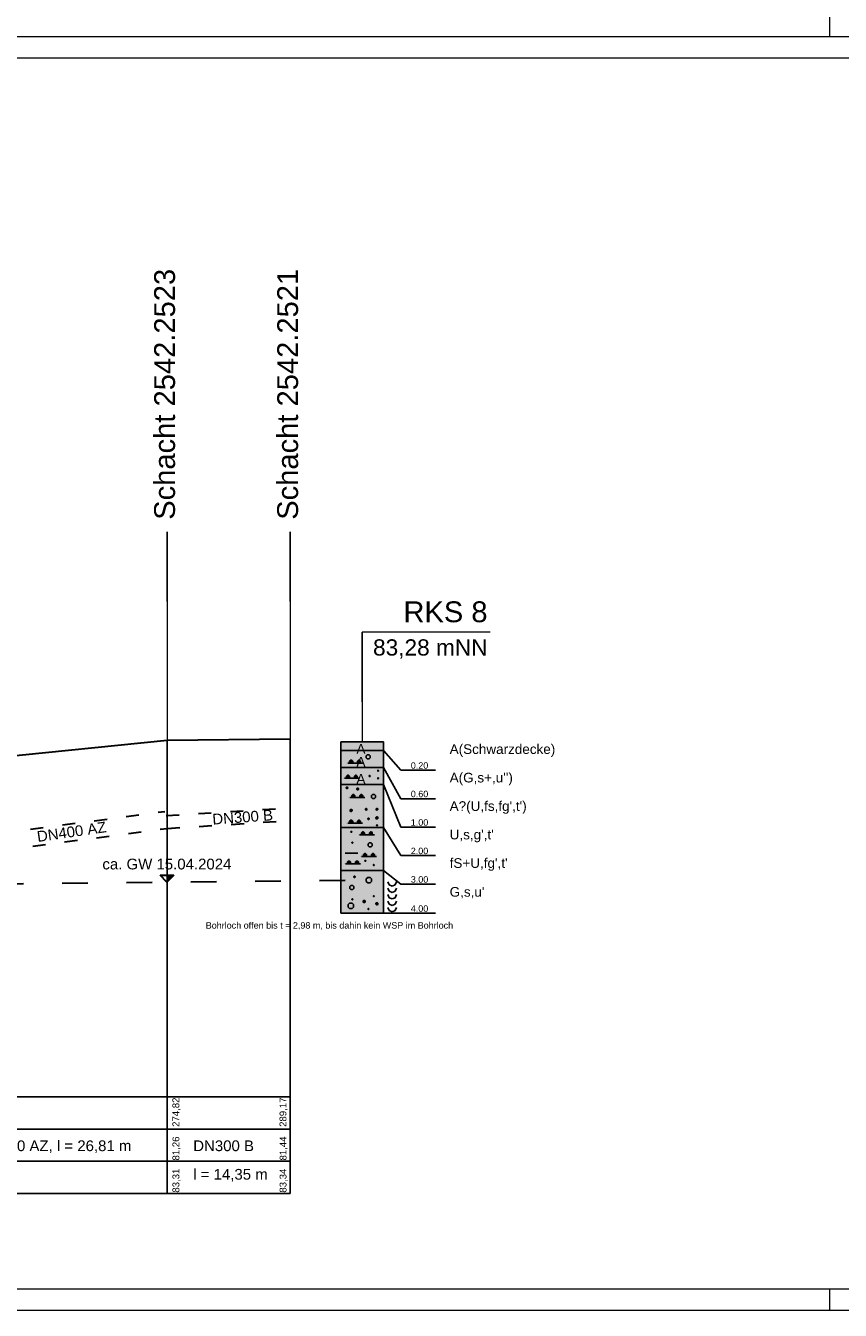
# Model space of a CAD drawing. Header units: millimetres. Extents: x 2530.5 to 2627.5, y 2295.3 to 2354.7.
# Tile 12 of 14: x 2589.7 to 2608.7, y 2295.3 to 2325.2. Entities that reach past the tile are written whole.
import ezdxf
from ezdxf.enums import TextEntityAlignment as Align

# ---------------------------------------------------------------- set-up
doc = ezdxf.new("R2010")
doc.units = ezdxf.units.MM
for name, pattern in [('ACAD_ISO03W100', [30, 12, -18]), ('DURCHGEZOGEN', [0]), ('JIS_02_2.0', [3, 2, -1]), ('VONLAYER', [0])]:
    doc.linetypes.add(name, pattern=pattern)
for name, color, linetype, lineweight in [('Erkundungen', 7, 'Continuous', 15), ('GEL-NDE', 7, 'Continuous', 30), ('Legende', 7, 'Continuous', 15)]:
    doc.layers.add(name, color=color, linetype=linetype, lineweight=lineweight)
for name, color, linetype in [('GGUFUELLUNG', 7, 'DURCHGEZOGEN'), ('GGULINIE', 7, 'DURCHGEZOGEN'), ('GGUTEXT', 7, 'DURCHGEZOGEN'), ('MW-KANAL-BESTAND_Längsschnitt_1', 213, 'Continuous'), ('MW-KANAL-PLANUNG_Längsschnitt_0', 6, 'JIS_02_2.0'), ('rahmen', 7, 'Continuous'), ('WEISSERHINTERGRUND', 254, 'DURCHGEZOGEN')]:
    doc.layers.add(name, color=color, linetype=linetype)
doc.layers.add('Hilfe', color=4, linetype='Continuous', lineweight=9, plot=False)
doc.styles.add('ARIAL', font='arial.ttf')
doc.styles.get("Standard").update_dxf_attribs({"font": 'arial.ttf'})
doc.styles.add('Stil2', font='arial.ttf')

msp = doc.modelspace()

# ---------------------------------------------------------------- linework, layer by layer
at = {"linetype": 'VONLAYER'}
for p, q in [((2593.033, 2313.404), (2593.033, 2311.783)), ((2595.903, 2313.404), (2595.903, 2311.783)), ((2597.583, 2309.441), (2597.583, 2311.062))]:
    msp.add_line(p, q, dxfattribs=at)
at = {"layer": 'Erkundungen', "linetype": 'Continuous', "ltscale": 15}
msp.add_line((2600.569, 2311.062), (2597.583, 2311.062), dxfattribs=at)
at = {"layer": 'Erkundungen', "linetype": 'Continuous', "lineweight": 30, "ltscale": 15}
for p, q in [((2593.033, 2308.541), (2587.671, 2308.001)), ((2595.903, 2308.571), (2593.033, 2308.541))]:
    msp.add_line(p, q, dxfattribs=at)
at = {"layer": 'GEL-NDE', "color": 6, "linetype": 'ACAD_ISO03W100', "ltscale": 0.025}
for p, q in [((2593.015, 2306.79), (2595.885, 2306.97)), ((2587.619, 2306.177), (2592.981, 2306.887)), ((2593.033, 2306.491), (2595.903, 2306.671)), ((2587.671, 2305.781), (2593.033, 2306.491))]:
    msp.add_line(p, q, dxfattribs=at)
at = {"layer": 'GEL-NDE', "color": 5, "linetype": 'ACAD_ISO03W100', "ltscale": 0.05}
for p, q in [((2538.09, 2304.672), (2598.083, 2305.292)), ((2593.03, 2305.239), (2592.87, 2305.399)), ((2592.87, 2305.399), (2593.19, 2305.399)), ((2593.19, 2305.399), (2593.03, 2305.239))]:
    msp.add_line(p, q, dxfattribs=at)
msp.add_solid([(2593.03, 2305.239), (2593.03, 2305.399), (2593.19, 2305.399)], dxfattribs=at)
at = {"layer": 'GGUFUELLUNG', "color": 53}
msp.add_solid([(2597.084, 2307.51), (2597.084, 2306.511), (2598.083, 2307.51), (2598.083, 2306.511)], dxfattribs=at)
at = {"layer": 'GGUFUELLUNG', "color": 30}
msp.add_solid([(2597.084, 2306.511), (2597.084, 2305.51), (2598.083, 2306.511), (2598.083, 2305.51)], dxfattribs=at)
at = {"layer": 'GGUFUELLUNG', "color": 51}
msp.add_solid([(2597.084, 2305.51), (2597.084, 2304.511), (2598.083, 2305.51), (2598.083, 2304.511)], dxfattribs=at)
at = {"layer": 'GGULINIE', "linetype": 'DURCHGEZOGEN'}
for points in [[(2597.084, 2308.511), (2598.083, 2308.511)], [(2597.084, 2304.511), (2597.084, 2308.511)], [(2598.083, 2308.511), (2598.083, 2304.511)], [(2597.084, 2308.309), (2598.083, 2308.309)], [(2597.675, 2308.182), (2597.698, 2308.205)], [(2597.675, 2308.182), (2597.675, 2308.182)], [(2597.675, 2308.136), (2597.675, 2308.182)], [(2597.698, 2308.205), (2597.744, 2308.205)], [(2597.744, 2308.205), (2597.767, 2308.182)], [(2597.767, 2308.182), (2597.767, 2308.136)], [(2598.083, 2308.309), (2598.483, 2307.847)], [(2597.084, 2307.909), (2598.083, 2307.909)], [(2597.223, 2308.011), (2597.223, 2308.011)], [(2597.594, 2308.011), (2597.246, 2308.011)], [(2597.317, 2308.08), (2597.292, 2308.057)], [(2597.292, 2308.057), (2597.292, 2308.034)], [(2597.363, 2308.057), (2597.292, 2308.057)], [(2597.292, 2308.034), (2597.317, 2308.011)], [(2597.363, 2308.034), (2597.292, 2308.034)], [(2597.34, 2308.08), (2597.317, 2308.08)], [(2597.317, 2308.011), (2597.317, 2308.08)], [(2597.317, 2308.011), (2597.317, 2308.011)], [(2597.317, 2308.011), (2597.317, 2308.011)], [(2597.363, 2308.057), (2597.34, 2308.08)], [(2597.34, 2308.011), (2597.34, 2308.08)], [(2597.34, 2308.011), (2597.363, 2308.034)], [(2597.363, 2308.034), (2597.363, 2308.057)], [(2597.5, 2308.08), (2597.477, 2308.057)], [(2597.477, 2308.057), (2597.477, 2308.034)], [(2597.546, 2308.057), (2597.477, 2308.057)], [(2597.477, 2308.034), (2597.5, 2308.011)], [(2597.546, 2308.034), (2597.477, 2308.034)], [(2597.523, 2308.08), (2597.5, 2308.08)], [(2597.5, 2308.011), (2597.5, 2308.08)], [(2597.546, 2308.057), (2597.523, 2308.08)], [(2597.523, 2308.011), (2597.523, 2308.08)], [(2597.523, 2308.011), (2597.546, 2308.034)], [(2597.546, 2308.034), (2597.546, 2308.057)], [(2597.569, 2308.011), (2597.569, 2308.011)], [(2597.698, 2308.113), (2597.675, 2308.136)], [(2597.744, 2308.113), (2597.698, 2308.113)], [(2597.767, 2308.136), (2597.744, 2308.113)], [(2598.083, 2307.909), (2598.483, 2307.183)], [(2597.148, 2307.662), (2597.148, 2307.662)], [(2597.519, 2307.662), (2597.171, 2307.662)], [(2597.242, 2307.73), (2597.217, 2307.708)], [(2597.217, 2307.708), (2597.217, 2307.685)], [(2597.288, 2307.708), (2597.217, 2307.708)], [(2597.217, 2307.685), (2597.242, 2307.662)], [(2597.288, 2307.685), (2597.217, 2307.685)], [(2597.265, 2307.73), (2597.242, 2307.73)], [(2597.242, 2307.662), (2597.242, 2307.73)], [(2597.242, 2307.662), (2597.242, 2307.662)], [(2597.242, 2307.662), (2597.242, 2307.662)], [(2597.288, 2307.708), (2597.265, 2307.73)], [(2597.265, 2307.662), (2597.265, 2307.73)], [(2597.265, 2307.662), (2597.288, 2307.685)], [(2597.288, 2307.685), (2597.288, 2307.708)], [(2597.425, 2307.73), (2597.402, 2307.708)], [(2597.402, 2307.708), (2597.402, 2307.685)], [(2597.471, 2307.708), (2597.402, 2307.708)], [(2597.402, 2307.685), (2597.425, 2307.662)], [(2597.471, 2307.685), (2597.402, 2307.685)], [(2597.448, 2307.73), (2597.425, 2307.73)], [(2597.425, 2307.662), (2597.425, 2307.73)], [(2597.471, 2307.708), (2597.448, 2307.73)], [(2597.448, 2307.662), (2597.448, 2307.73)], [(2597.448, 2307.662), (2597.471, 2307.685)], [(2597.471, 2307.685), (2597.471, 2307.708)], [(2597.494, 2307.662), (2597.494, 2307.662)], [(2597.746, 2307.716), (2597.75, 2307.72)], [(2597.746, 2307.716), (2597.746, 2307.716)], [(2597.746, 2307.703), (2597.746, 2307.716)], [(2597.767, 2307.703), (2597.746, 2307.716)], [(2597.746, 2307.703), (2597.767, 2307.716)], [(2597.767, 2307.716), (2597.746, 2307.716)], [(2597.767, 2307.71), (2597.746, 2307.71)], [(2597.75, 2307.699), (2597.746, 2307.703)], [(2597.767, 2307.703), (2597.746, 2307.703)], [(2597.75, 2307.72), (2597.76, 2307.72)], [(2597.76, 2307.699), (2597.75, 2307.72)], [(2597.75, 2307.699), (2597.76, 2307.72)], [(2597.75, 2307.699), (2597.75, 2307.72)], [(2597.76, 2307.699), (2597.75, 2307.699)], [(2597.756, 2307.699), (2597.756, 2307.72)], [(2597.76, 2307.72), (2597.767, 2307.716)], [(2597.76, 2307.699), (2597.76, 2307.72)], [(2597.767, 2307.703), (2597.76, 2307.699)], [(2597.767, 2307.716), (2597.767, 2307.703)], [(2597.946, 2307.841), (2597.95, 2307.845)], [(2597.946, 2307.841), (2597.946, 2307.841)], [(2597.946, 2307.828), (2597.946, 2307.841)], [(2597.966, 2307.828), (2597.946, 2307.841)], [(2597.946, 2307.828), (2597.966, 2307.841)], [(2597.966, 2307.841), (2597.946, 2307.841)], [(2597.966, 2307.835), (2597.946, 2307.835)], [(2597.95, 2307.824), (2597.946, 2307.828)], [(2597.966, 2307.828), (2597.946, 2307.828)], [(2597.946, 2307.666), (2597.95, 2307.67)], [(2597.946, 2307.666), (2597.946, 2307.666)], [(2597.946, 2307.653), (2597.946, 2307.666)], [(2597.966, 2307.653), (2597.946, 2307.666)], [(2597.946, 2307.653), (2597.966, 2307.666)], [(2597.966, 2307.666), (2597.946, 2307.666)], [(2597.966, 2307.66), (2597.946, 2307.66)], [(2597.95, 2307.649), (2597.946, 2307.653)], [(2597.966, 2307.653), (2597.946, 2307.653)], [(2597.95, 2307.845), (2597.96, 2307.845)], [(2597.96, 2307.824), (2597.95, 2307.845)], [(2597.95, 2307.824), (2597.96, 2307.845)], [(2597.95, 2307.824), (2597.95, 2307.845)], [(2597.96, 2307.824), (2597.95, 2307.824)], [(2597.95, 2307.67), (2597.96, 2307.67)], [(2597.96, 2307.649), (2597.95, 2307.67)], [(2597.95, 2307.649), (2597.96, 2307.67)], [(2597.95, 2307.649), (2597.95, 2307.67)], [(2597.96, 2307.649), (2597.95, 2307.649)], [(2597.956, 2307.824), (2597.956, 2307.845)], [(2597.956, 2307.649), (2597.956, 2307.67)], [(2597.96, 2307.845), (2597.966, 2307.841)], [(2597.96, 2307.824), (2597.96, 2307.845)], [(2597.966, 2307.828), (2597.96, 2307.824)], [(2597.96, 2307.67), (2597.966, 2307.666)], [(2597.96, 2307.649), (2597.96, 2307.67)], [(2597.966, 2307.653), (2597.96, 2307.649)], [(2597.966, 2307.841), (2597.966, 2307.828)], [(2597.966, 2307.666), (2597.966, 2307.653)], [(2598.483, 2307.847), (2599.294, 2307.847)], [(2597.084, 2307.51), (2598.083, 2307.51)], [(2597.213, 2307.443), (2597.221, 2307.452)], [(2597.213, 2307.443), (2597.213, 2307.443)], [(2597.213, 2307.427), (2597.213, 2307.443)], [(2597.246, 2307.427), (2597.213, 2307.443)], [(2597.213, 2307.427), (2597.246, 2307.443)], [(2597.246, 2307.443), (2597.213, 2307.443)], [(2597.246, 2307.435), (2597.213, 2307.435)], [(2597.221, 2307.418), (2597.213, 2307.427)], [(2597.246, 2307.427), (2597.213, 2307.427)], [(2597.221, 2307.452), (2597.238, 2307.452)], [(2597.238, 2307.418), (2597.221, 2307.452)], [(2597.221, 2307.418), (2597.238, 2307.452)], [(2597.221, 2307.418), (2597.221, 2307.452)], [(2597.238, 2307.418), (2597.221, 2307.418)], [(2597.23, 2307.418), (2597.23, 2307.452)], [(2597.238, 2307.452), (2597.246, 2307.443)], [(2597.238, 2307.418), (2597.238, 2307.452)], [(2597.246, 2307.427), (2597.238, 2307.418)], [(2597.246, 2307.443), (2597.246, 2307.427)], [(2597.367, 2307.281), (2597.342, 2307.258)], [(2597.39, 2307.281), (2597.367, 2307.281)], [(2597.367, 2307.212), (2597.367, 2307.281)], [(2597.413, 2307.258), (2597.39, 2307.281)], [(2597.39, 2307.212), (2597.39, 2307.281)], [(2597.463, 2307.418), (2597.471, 2307.427)], [(2597.463, 2307.418), (2597.463, 2307.418)], [(2597.463, 2307.402), (2597.463, 2307.418)], [(2597.496, 2307.402), (2597.463, 2307.418)], [(2597.463, 2307.402), (2597.496, 2307.418)], [(2597.496, 2307.418), (2597.463, 2307.418)], [(2597.496, 2307.41), (2597.463, 2307.41)], [(2597.471, 2307.393), (2597.463, 2307.402)], [(2597.496, 2307.402), (2597.463, 2307.402)], [(2597.471, 2307.427), (2597.488, 2307.427)], [(2597.488, 2307.393), (2597.471, 2307.427)], [(2597.471, 2307.393), (2597.488, 2307.427)], [(2597.471, 2307.393), (2597.471, 2307.427)], [(2597.488, 2307.393), (2597.471, 2307.393)], [(2597.479, 2307.393), (2597.479, 2307.427)], [(2597.488, 2307.427), (2597.496, 2307.418)], [(2597.488, 2307.393), (2597.488, 2307.427)], [(2597.496, 2307.402), (2597.488, 2307.393)], [(2597.496, 2307.418), (2597.496, 2307.402)], [(2597.55, 2307.281), (2597.527, 2307.258)], [(2597.573, 2307.281), (2597.55, 2307.281)], [(2597.55, 2307.212), (2597.55, 2307.281)], [(2597.596, 2307.258), (2597.573, 2307.281)], [(2597.573, 2307.212), (2597.573, 2307.281)], [(2597.8, 2307.258), (2597.823, 2307.281)], [(2597.823, 2307.281), (2597.869, 2307.281)], [(2597.869, 2307.281), (2597.892, 2307.258)], [(2598.083, 2307.51), (2598.483, 2306.519)], [(2597.273, 2307.212), (2597.273, 2307.212)], [(2597.644, 2307.212), (2597.296, 2307.212)], [(2597.342, 2307.258), (2597.342, 2307.235)], [(2597.413, 2307.258), (2597.342, 2307.258)], [(2597.342, 2307.235), (2597.367, 2307.212)], [(2597.413, 2307.235), (2597.342, 2307.235)], [(2597.367, 2307.212), (2597.367, 2307.212)], [(2597.367, 2307.212), (2597.367, 2307.212)], [(2597.39, 2307.212), (2597.413, 2307.235)], [(2597.413, 2307.235), (2597.413, 2307.258)], [(2597.527, 2307.258), (2597.527, 2307.235)], [(2597.596, 2307.258), (2597.527, 2307.258)], [(2597.527, 2307.235), (2597.55, 2307.212)], [(2597.596, 2307.235), (2597.527, 2307.235)], [(2597.573, 2307.212), (2597.596, 2307.235)], [(2597.596, 2307.235), (2597.596, 2307.258)], [(2597.619, 2307.212), (2597.619, 2307.212)], [(2597.8, 2307.258), (2597.8, 2307.258)], [(2597.8, 2307.212), (2597.8, 2307.258)], [(2597.823, 2307.189), (2597.8, 2307.212)], [(2597.869, 2307.189), (2597.823, 2307.189)], [(2597.892, 2307.212), (2597.869, 2307.189)], [(2597.892, 2307.258), (2597.892, 2307.212)], [(2598.483, 2307.183), (2599.294, 2307.183)], [(2597.317, 2306.681), (2597.292, 2306.659)], [(2597.305, 2306.923), (2597.315, 2306.933)], [(2597.305, 2306.923), (2597.305, 2306.923)], [(2597.305, 2306.898), (2597.305, 2306.923)], [(2597.35, 2306.898), (2597.305, 2306.923)], [(2597.305, 2306.898), (2597.35, 2306.923)], [(2597.35, 2306.923), (2597.305, 2306.923)], [(2597.35, 2306.91), (2597.305, 2306.91)], [(2597.315, 2306.887), (2597.305, 2306.898)], [(2597.35, 2306.898), (2597.305, 2306.898)], [(2597.315, 2306.933), (2597.338, 2306.933)], [(2597.338, 2306.887), (2597.315, 2306.933)], [(2597.315, 2306.887), (2597.338, 2306.933)], [(2597.315, 2306.887), (2597.315, 2306.933)], [(2597.338, 2306.887), (2597.315, 2306.887)], [(2597.34, 2306.681), (2597.317, 2306.681)], [(2597.317, 2306.613), (2597.317, 2306.681)], [(2597.327, 2306.887), (2597.327, 2306.933)], [(2597.338, 2306.933), (2597.35, 2306.923)], [(2597.338, 2306.887), (2597.338, 2306.933)], [(2597.35, 2306.898), (2597.338, 2306.887)], [(2597.363, 2306.659), (2597.34, 2306.681)], [(2597.34, 2306.613), (2597.34, 2306.681)], [(2597.35, 2306.923), (2597.35, 2306.898)], [(2597.5, 2306.681), (2597.477, 2306.659)], [(2597.523, 2306.681), (2597.5, 2306.681)], [(2597.5, 2306.613), (2597.5, 2306.681)], [(2597.546, 2306.659), (2597.523, 2306.681)], [(2597.523, 2306.613), (2597.523, 2306.681)], [(2597.663, 2306.944), (2597.671, 2306.952)], [(2597.663, 2306.944), (2597.663, 2306.944)], [(2597.663, 2306.927), (2597.663, 2306.944)], [(2597.696, 2306.927), (2597.663, 2306.944)], [(2597.663, 2306.927), (2597.696, 2306.944)], [(2597.696, 2306.944), (2597.663, 2306.944)], [(2597.696, 2306.935), (2597.663, 2306.935)], [(2597.671, 2306.919), (2597.663, 2306.927)], [(2597.696, 2306.927), (2597.663, 2306.927)], [(2597.671, 2306.952), (2597.688, 2306.952)], [(2597.688, 2306.919), (2597.671, 2306.952)], [(2597.671, 2306.919), (2597.688, 2306.952)], [(2597.671, 2306.919), (2597.671, 2306.952)], [(2597.688, 2306.919), (2597.671, 2306.919)], [(2597.679, 2306.919), (2597.679, 2306.952)], [(2597.688, 2306.952), (2597.696, 2306.944)], [(2597.688, 2306.919), (2597.688, 2306.952)], [(2597.696, 2306.927), (2597.688, 2306.919)], [(2597.696, 2306.944), (2597.696, 2306.927)], [(2597.713, 2306.719), (2597.721, 2306.727)], [(2597.713, 2306.719), (2597.713, 2306.719)], [(2597.713, 2306.702), (2597.713, 2306.719)], [(2597.746, 2306.702), (2597.713, 2306.719)], [(2597.713, 2306.702), (2597.746, 2306.719)], [(2597.746, 2306.719), (2597.713, 2306.719)], [(2597.746, 2306.711), (2597.713, 2306.711)], [(2597.721, 2306.694), (2597.713, 2306.702)], [(2597.746, 2306.702), (2597.713, 2306.702)], [(2597.721, 2306.727), (2597.738, 2306.727)], [(2597.738, 2306.694), (2597.721, 2306.727)], [(2597.721, 2306.694), (2597.738, 2306.727)], [(2597.721, 2306.694), (2597.721, 2306.727)], [(2597.738, 2306.694), (2597.721, 2306.694)], [(2597.729, 2306.694), (2597.729, 2306.727)], [(2597.738, 2306.727), (2597.746, 2306.719)], [(2597.738, 2306.694), (2597.738, 2306.727)], [(2597.746, 2306.702), (2597.738, 2306.694)], [(2597.746, 2306.719), (2597.746, 2306.702)], [(2597.906, 2306.748), (2597.917, 2306.758)], [(2597.906, 2306.748), (2597.906, 2306.748)], [(2597.906, 2306.723), (2597.906, 2306.748)], [(2597.952, 2306.723), (2597.906, 2306.748)], [(2597.906, 2306.723), (2597.952, 2306.748)], [(2597.952, 2306.748), (2597.906, 2306.748)], [(2597.952, 2306.736), (2597.906, 2306.736)], [(2597.917, 2306.713), (2597.906, 2306.723)], [(2597.952, 2306.723), (2597.906, 2306.723)], [(2597.912, 2306.944), (2597.921, 2306.952)], [(2597.912, 2306.944), (2597.912, 2306.944)], [(2597.912, 2306.927), (2597.912, 2306.944)], [(2597.946, 2306.927), (2597.912, 2306.944)], [(2597.912, 2306.927), (2597.946, 2306.944)], [(2597.946, 2306.944), (2597.912, 2306.944)], [(2597.946, 2306.935), (2597.912, 2306.935)], [(2597.921, 2306.919), (2597.912, 2306.927)], [(2597.946, 2306.927), (2597.912, 2306.927)], [(2597.917, 2306.758), (2597.939, 2306.758)], [(2597.939, 2306.713), (2597.917, 2306.758)], [(2597.917, 2306.713), (2597.939, 2306.758)], [(2597.917, 2306.713), (2597.917, 2306.758)], [(2597.939, 2306.713), (2597.917, 2306.713)], [(2597.921, 2306.952), (2597.937, 2306.952)], [(2597.937, 2306.919), (2597.921, 2306.952)], [(2597.921, 2306.919), (2597.937, 2306.952)], [(2597.921, 2306.919), (2597.921, 2306.952)], [(2597.937, 2306.919), (2597.921, 2306.919)], [(2597.929, 2306.919), (2597.929, 2306.952)], [(2597.929, 2306.713), (2597.929, 2306.758)], [(2597.937, 2306.952), (2597.946, 2306.944)], [(2597.937, 2306.919), (2597.937, 2306.952)], [(2597.946, 2306.927), (2597.937, 2306.919)], [(2597.939, 2306.758), (2597.952, 2306.748)], [(2597.939, 2306.713), (2597.939, 2306.758)], [(2597.952, 2306.723), (2597.939, 2306.713)], [(2597.946, 2306.944), (2597.946, 2306.927)], [(2597.952, 2306.748), (2597.952, 2306.723)], [(2597.084, 2306.511), (2598.083, 2306.511)], [(2597.223, 2306.613), (2597.223, 2306.613)], [(2597.594, 2306.613), (2597.246, 2306.613)], [(2597.292, 2306.659), (2597.292, 2306.636)], [(2597.363, 2306.659), (2597.292, 2306.659)], [(2597.292, 2306.636), (2597.317, 2306.613)], [(2597.363, 2306.636), (2597.292, 2306.636)], [(2597.317, 2306.613), (2597.317, 2306.613)], [(2597.317, 2306.613), (2597.317, 2306.613)], [(2597.321, 2306.417), (2597.325, 2306.421)], [(2597.321, 2306.417), (2597.321, 2306.417)], [(2597.321, 2306.405), (2597.321, 2306.417)], [(2597.342, 2306.405), (2597.321, 2306.417)], [(2597.321, 2306.405), (2597.342, 2306.417)], [(2597.342, 2306.417), (2597.321, 2306.417)], [(2597.342, 2306.411), (2597.321, 2306.411)], [(2597.325, 2306.4), (2597.321, 2306.405)], [(2597.342, 2306.405), (2597.321, 2306.405)], [(2597.325, 2306.421), (2597.336, 2306.421)], [(2597.336, 2306.4), (2597.325, 2306.421)], [(2597.325, 2306.4), (2597.336, 2306.421)], [(2597.325, 2306.4), (2597.325, 2306.421)], [(2597.336, 2306.4), (2597.325, 2306.4)], [(2597.332, 2306.4), (2597.332, 2306.421)], [(2597.336, 2306.421), (2597.342, 2306.417)], [(2597.336, 2306.4), (2597.336, 2306.421)], [(2597.342, 2306.405), (2597.336, 2306.4)], [(2597.34, 2306.613), (2597.363, 2306.636)], [(2597.342, 2306.417), (2597.342, 2306.405)], [(2597.363, 2306.636), (2597.363, 2306.659)], [(2597.477, 2306.659), (2597.477, 2306.636)], [(2597.546, 2306.659), (2597.477, 2306.659)], [(2597.477, 2306.636), (2597.5, 2306.613)], [(2597.546, 2306.636), (2597.477, 2306.636)], [(2597.523, 2306.613), (2597.546, 2306.636)], [(2597.546, 2306.636), (2597.546, 2306.659)], [(2597.592, 2306.407), (2597.567, 2306.384)], [(2597.567, 2306.384), (2597.567, 2306.361)], [(2597.638, 2306.384), (2597.567, 2306.384)], [(2597.569, 2306.613), (2597.569, 2306.613)], [(2597.615, 2306.407), (2597.592, 2306.407)], [(2597.592, 2306.338), (2597.592, 2306.407)], [(2597.638, 2306.384), (2597.615, 2306.407)], [(2597.615, 2306.338), (2597.615, 2306.407)], [(2597.638, 2306.361), (2597.638, 2306.384)], [(2597.775, 2306.407), (2597.752, 2306.384)], [(2597.752, 2306.384), (2597.752, 2306.361)], [(2597.821, 2306.384), (2597.752, 2306.384)], [(2597.798, 2306.407), (2597.775, 2306.407)], [(2597.775, 2306.338), (2597.775, 2306.407)], [(2597.821, 2306.384), (2597.798, 2306.407)], [(2597.798, 2306.338), (2597.798, 2306.407)], [(2597.821, 2306.361), (2597.821, 2306.384)], [(2597.921, 2306.567), (2597.925, 2306.571)], [(2597.921, 2306.567), (2597.921, 2306.567)], [(2597.921, 2306.554), (2597.921, 2306.567)], [(2597.941, 2306.554), (2597.921, 2306.567)], [(2597.921, 2306.554), (2597.941, 2306.567)], [(2597.941, 2306.567), (2597.921, 2306.567)], [(2597.941, 2306.561), (2597.921, 2306.561)], [(2597.925, 2306.55), (2597.921, 2306.554)], [(2597.941, 2306.554), (2597.921, 2306.554)], [(2597.925, 2306.571), (2597.935, 2306.571)], [(2597.935, 2306.55), (2597.925, 2306.571)], [(2597.925, 2306.55), (2597.935, 2306.571)], [(2597.925, 2306.55), (2597.925, 2306.571)], [(2597.935, 2306.55), (2597.925, 2306.55)], [(2597.931, 2306.55), (2597.931, 2306.571)], [(2597.935, 2306.571), (2597.941, 2306.567)], [(2597.935, 2306.55), (2597.935, 2306.571)], [(2597.941, 2306.554), (2597.935, 2306.55)], [(2597.941, 2306.567), (2597.941, 2306.554)], [(2598.083, 2306.511), (2598.483, 2305.855)], [(2598.483, 2306.519), (2599.294, 2306.519)], [(2597.346, 2306.165), (2597.35, 2306.169)], [(2597.346, 2306.165), (2597.346, 2306.165)], [(2597.346, 2306.153), (2597.346, 2306.165)], [(2597.367, 2306.153), (2597.346, 2306.165)], [(2597.346, 2306.153), (2597.367, 2306.165)], [(2597.367, 2306.165), (2597.346, 2306.165)], [(2597.367, 2306.159), (2597.346, 2306.159)], [(2597.35, 2306.149), (2597.346, 2306.153)], [(2597.367, 2306.153), (2597.346, 2306.153)], [(2597.35, 2306.169), (2597.361, 2306.169)], [(2597.361, 2306.149), (2597.35, 2306.169)], [(2597.35, 2306.149), (2597.361, 2306.169)], [(2597.35, 2306.149), (2597.35, 2306.169)], [(2597.361, 2306.149), (2597.35, 2306.149)], [(2597.357, 2306.149), (2597.357, 2306.169)], [(2597.361, 2306.169), (2597.367, 2306.165)], [(2597.361, 2306.149), (2597.361, 2306.169)], [(2597.367, 2306.153), (2597.361, 2306.149)], [(2597.367, 2306.165), (2597.367, 2306.153)], [(2597.498, 2306.338), (2597.498, 2306.338)], [(2597.869, 2306.338), (2597.521, 2306.338)], [(2597.567, 2306.361), (2597.592, 2306.338)], [(2597.638, 2306.361), (2597.567, 2306.361)], [(2597.592, 2306.338), (2597.592, 2306.338)], [(2597.592, 2306.338), (2597.592, 2306.338)], [(2597.615, 2306.338), (2597.638, 2306.361)], [(2597.725, 2306.132), (2597.748, 2306.155)], [(2597.725, 2306.132), (2597.725, 2306.132)], [(2597.725, 2306.086), (2597.725, 2306.132)], [(2597.748, 2306.063), (2597.725, 2306.086)], [(2597.748, 2306.155), (2597.794, 2306.155)], [(2597.752, 2306.361), (2597.775, 2306.338)], [(2597.821, 2306.361), (2597.752, 2306.361)], [(2597.794, 2306.155), (2597.817, 2306.132)], [(2597.817, 2306.086), (2597.794, 2306.063)], [(2597.798, 2306.338), (2597.821, 2306.361)], [(2597.817, 2306.132), (2597.817, 2306.086)], [(2597.844, 2306.338), (2597.844, 2306.338)], [(2597.184, 2305.909), (2597.484, 2305.909)], [(2597.548, 2305.836), (2597.548, 2305.836)], [(2597.919, 2305.836), (2597.571, 2305.836)], [(2597.642, 2305.905), (2597.617, 2305.882)], [(2597.617, 2305.882), (2597.617, 2305.859)], [(2597.688, 2305.882), (2597.617, 2305.882)], [(2597.617, 2305.859), (2597.642, 2305.836)], [(2597.688, 2305.859), (2597.617, 2305.859)], [(2597.665, 2305.905), (2597.642, 2305.905)], [(2597.642, 2305.836), (2597.642, 2305.905)], [(2597.642, 2305.836), (2597.642, 2305.836)], [(2597.642, 2305.836), (2597.642, 2305.836)], [(2597.688, 2305.882), (2597.665, 2305.905)], [(2597.665, 2305.836), (2597.665, 2305.905)], [(2597.665, 2305.836), (2597.688, 2305.859)], [(2597.688, 2305.859), (2597.688, 2305.882)], [(2597.794, 2306.063), (2597.748, 2306.063)], [(2597.825, 2305.905), (2597.802, 2305.882)], [(2597.802, 2305.882), (2597.802, 2305.859)], [(2597.871, 2305.882), (2597.802, 2305.882)], [(2597.802, 2305.859), (2597.825, 2305.836)], [(2597.871, 2305.859), (2597.802, 2305.859)], [(2597.848, 2305.905), (2597.825, 2305.905)], [(2597.825, 2305.836), (2597.825, 2305.905)], [(2597.871, 2305.882), (2597.848, 2305.905)], [(2597.848, 2305.836), (2597.848, 2305.905)], [(2597.848, 2305.836), (2597.871, 2305.859)], [(2597.871, 2305.859), (2597.871, 2305.882)], [(2597.894, 2305.836), (2597.894, 2305.836)], [(2598.483, 2305.855), (2599.294, 2305.855)], [(2597.084, 2305.51), (2598.083, 2305.51)], [(2597.173, 2305.662), (2597.173, 2305.662)], [(2597.544, 2305.662), (2597.196, 2305.662)], [(2597.267, 2305.73), (2597.242, 2305.707)], [(2597.242, 2305.707), (2597.242, 2305.684)], [(2597.313, 2305.707), (2597.242, 2305.707)], [(2597.242, 2305.684), (2597.267, 2305.662)], [(2597.313, 2305.684), (2597.242, 2305.684)], [(2597.29, 2305.73), (2597.267, 2305.73)], [(2597.267, 2305.662), (2597.267, 2305.73)], [(2597.267, 2305.662), (2597.267, 2305.662)], [(2597.267, 2305.662), (2597.267, 2305.662)], [(2597.313, 2305.707), (2597.29, 2305.73)], [(2597.29, 2305.662), (2597.29, 2305.73)], [(2597.29, 2305.662), (2597.313, 2305.684)], [(2597.313, 2305.684), (2597.313, 2305.707)], [(2597.45, 2305.73), (2597.427, 2305.707)], [(2597.427, 2305.707), (2597.427, 2305.684)], [(2597.496, 2305.707), (2597.427, 2305.707)], [(2597.427, 2305.684), (2597.45, 2305.662)], [(2597.496, 2305.684), (2597.427, 2305.684)], [(2597.473, 2305.73), (2597.45, 2305.73)], [(2597.45, 2305.662), (2597.45, 2305.73)], [(2597.496, 2305.707), (2597.473, 2305.73)], [(2597.473, 2305.662), (2597.473, 2305.73)], [(2597.473, 2305.662), (2597.496, 2305.684)], [(2597.496, 2305.684), (2597.496, 2305.707)], [(2597.519, 2305.662), (2597.519, 2305.662)], [(2597.646, 2305.741), (2597.65, 2305.745)], [(2597.646, 2305.741), (2597.646, 2305.741)], [(2597.646, 2305.728), (2597.646, 2305.741)], [(2597.667, 2305.728), (2597.646, 2305.741)], [(2597.646, 2305.728), (2597.667, 2305.741)], [(2597.667, 2305.741), (2597.646, 2305.741)], [(2597.667, 2305.734), (2597.646, 2305.734)], [(2597.65, 2305.724), (2597.646, 2305.728)], [(2597.667, 2305.728), (2597.646, 2305.728)], [(2597.65, 2305.745), (2597.661, 2305.745)], [(2597.661, 2305.724), (2597.65, 2305.745)], [(2597.65, 2305.724), (2597.661, 2305.745)], [(2597.65, 2305.724), (2597.65, 2305.745)], [(2597.661, 2305.724), (2597.65, 2305.724)], [(2597.656, 2305.724), (2597.656, 2305.745)], [(2597.661, 2305.745), (2597.667, 2305.741)], [(2597.661, 2305.724), (2597.661, 2305.745)], [(2597.667, 2305.728), (2597.661, 2305.724)], [(2597.667, 2305.741), (2597.667, 2305.728)], [(2597.846, 2305.641), (2597.85, 2305.645)], [(2597.846, 2305.641), (2597.846, 2305.641)], [(2597.846, 2305.628), (2597.846, 2305.641)], [(2597.867, 2305.628), (2597.846, 2305.641)], [(2597.846, 2305.628), (2597.867, 2305.641)], [(2597.867, 2305.641), (2597.846, 2305.641)], [(2597.867, 2305.635), (2597.846, 2305.635)], [(2597.85, 2305.624), (2597.846, 2305.628)], [(2597.867, 2305.628), (2597.846, 2305.628)], [(2597.85, 2305.645), (2597.86, 2305.645)], [(2597.86, 2305.624), (2597.85, 2305.645)], [(2597.85, 2305.624), (2597.86, 2305.645)], [(2597.85, 2305.624), (2597.85, 2305.645)], [(2597.86, 2305.624), (2597.85, 2305.624)], [(2597.856, 2305.624), (2597.856, 2305.645)], [(2597.86, 2305.645), (2597.867, 2305.641)], [(2597.86, 2305.624), (2597.86, 2305.645)], [(2597.867, 2305.628), (2597.86, 2305.624)], [(2597.867, 2305.641), (2597.867, 2305.628)], [(2598.083, 2305.51), (2598.483, 2305.191)], [(2597.388, 2305.368), (2597.396, 2305.376)], [(2597.388, 2305.368), (2597.388, 2305.368)], [(2597.388, 2305.351), (2597.388, 2305.368)], [(2597.421, 2305.351), (2597.388, 2305.368)], [(2597.388, 2305.351), (2597.421, 2305.368)], [(2597.421, 2305.368), (2597.388, 2305.368)], [(2597.421, 2305.36), (2597.388, 2305.36)], [(2597.396, 2305.343), (2597.388, 2305.351)], [(2597.421, 2305.351), (2597.388, 2305.351)], [(2597.396, 2305.376), (2597.413, 2305.376)], [(2597.413, 2305.343), (2597.396, 2305.376)], [(2597.396, 2305.343), (2597.413, 2305.376)], [(2597.396, 2305.343), (2597.396, 2305.376)], [(2597.413, 2305.343), (2597.396, 2305.343)], [(2597.404, 2305.343), (2597.404, 2305.376)], [(2597.413, 2305.376), (2597.421, 2305.368)], [(2597.413, 2305.343), (2597.413, 2305.376)], [(2597.421, 2305.351), (2597.413, 2305.343)], [(2597.421, 2305.368), (2597.421, 2305.351)], [(2597.681, 2305.316), (2597.713, 2305.347)], [(2597.681, 2305.316), (2597.681, 2305.316)], [(2597.681, 2305.254), (2597.681, 2305.316)], [(2597.713, 2305.222), (2597.681, 2305.254)], [(2597.713, 2305.347), (2597.773, 2305.347)], [(2597.773, 2305.222), (2597.713, 2305.222)], [(2597.773, 2305.347), (2597.804, 2305.316)], [(2597.804, 2305.254), (2597.773, 2305.222)], [(2597.804, 2305.316), (2597.804, 2305.254)], [(2598.212, 2305.175), (2598.183, 2305.245)], [(2598.283, 2305.145), (2598.212, 2305.175)], [(2598.354, 2305.175), (2598.283, 2305.145)], [(2598.383, 2305.245), (2598.354, 2305.175)], [(2598.483, 2305.191), (2599.294, 2305.191)], [(2597.3, 2305.133), (2597.323, 2305.156)], [(2597.3, 2305.133), (2597.3, 2305.133)], [(2597.3, 2305.087), (2597.3, 2305.133)], [(2597.323, 2305.064), (2597.3, 2305.087)], [(2597.323, 2305.156), (2597.369, 2305.156)], [(2597.369, 2305.064), (2597.323, 2305.064)], [(2597.369, 2305.156), (2597.392, 2305.133)], [(2597.392, 2305.087), (2597.369, 2305.064)], [(2597.392, 2305.133), (2597.392, 2305.087)], [(2597.846, 2304.916), (2597.85, 2304.921)], [(2597.846, 2304.916), (2597.846, 2304.916)], [(2597.846, 2304.904), (2597.846, 2304.916)], [(2597.867, 2304.904), (2597.846, 2304.916)], [(2597.846, 2304.904), (2597.867, 2304.916)], [(2597.867, 2304.916), (2597.846, 2304.916)], [(2597.867, 2304.91), (2597.846, 2304.91)], [(2597.85, 2304.9), (2597.846, 2304.904)], [(2597.867, 2304.904), (2597.846, 2304.904)], [(2597.85, 2304.921), (2597.86, 2304.921)], [(2597.86, 2304.9), (2597.85, 2304.921)], [(2597.85, 2304.9), (2597.86, 2304.921)], [(2597.85, 2304.9), (2597.85, 2304.921)], [(2597.86, 2304.9), (2597.85, 2304.9)], [(2597.856, 2304.9), (2597.856, 2304.921)], [(2597.86, 2304.921), (2597.867, 2304.916)], [(2597.86, 2304.9), (2597.86, 2304.921)], [(2597.867, 2304.904), (2597.86, 2304.9)], [(2597.867, 2304.916), (2597.867, 2304.904)], [(2598.212, 2305.025), (2598.183, 2305.095)], [(2598.212, 2304.875), (2598.183, 2304.946)], [(2598.283, 2304.996), (2598.212, 2305.025)], [(2598.283, 2304.846), (2598.212, 2304.875)], [(2598.354, 2305.025), (2598.283, 2304.996)], [(2598.354, 2304.875), (2598.283, 2304.846)], [(2598.383, 2305.095), (2598.354, 2305.025)], [(2598.383, 2304.946), (2598.354, 2304.875)], [(2597.257, 2304.717), (2597.288, 2304.748)], [(2597.257, 2304.717), (2597.257, 2304.717)], [(2597.257, 2304.654), (2597.257, 2304.717)], [(2597.288, 2304.623), (2597.257, 2304.654)], [(2597.288, 2304.748), (2597.348, 2304.748)], [(2597.348, 2304.623), (2597.288, 2304.623)], [(2597.346, 2304.842), (2597.35, 2304.846)], [(2597.346, 2304.842), (2597.346, 2304.842)], [(2597.346, 2304.829), (2597.346, 2304.842)], [(2597.367, 2304.829), (2597.346, 2304.842)], [(2597.346, 2304.829), (2597.367, 2304.842)], [(2597.367, 2304.842), (2597.346, 2304.842)], [(2597.367, 2304.835), (2597.346, 2304.835)], [(2597.35, 2304.825), (2597.346, 2304.829)], [(2597.367, 2304.829), (2597.346, 2304.829)], [(2597.348, 2304.748), (2597.38, 2304.717)], [(2597.38, 2304.654), (2597.348, 2304.623)], [(2597.35, 2304.846), (2597.361, 2304.846)], [(2597.361, 2304.825), (2597.35, 2304.846)], [(2597.35, 2304.825), (2597.361, 2304.846)], [(2597.35, 2304.825), (2597.35, 2304.846)], [(2597.361, 2304.825), (2597.35, 2304.825)], [(2597.357, 2304.825), (2597.357, 2304.846)], [(2597.361, 2304.846), (2597.367, 2304.842)], [(2597.361, 2304.825), (2597.361, 2304.846)], [(2597.367, 2304.829), (2597.361, 2304.825)], [(2597.367, 2304.842), (2597.367, 2304.829)], [(2597.38, 2304.717), (2597.38, 2304.654)], [(2597.606, 2304.798), (2597.617, 2304.808)], [(2597.606, 2304.798), (2597.606, 2304.798)], [(2597.606, 2304.773), (2597.606, 2304.798)], [(2597.652, 2304.773), (2597.606, 2304.798)], [(2597.606, 2304.773), (2597.652, 2304.798)], [(2597.652, 2304.798), (2597.606, 2304.798)], [(2597.652, 2304.785), (2597.606, 2304.785)], [(2597.617, 2304.762), (2597.606, 2304.773)], [(2597.652, 2304.773), (2597.606, 2304.773)], [(2597.617, 2304.808), (2597.64, 2304.808)], [(2597.64, 2304.762), (2597.617, 2304.808)], [(2597.617, 2304.762), (2597.64, 2304.808)], [(2597.617, 2304.762), (2597.617, 2304.808)], [(2597.64, 2304.762), (2597.617, 2304.762)], [(2597.629, 2304.762), (2597.629, 2304.808)], [(2597.64, 2304.808), (2597.652, 2304.798)], [(2597.64, 2304.762), (2597.64, 2304.808)], [(2597.652, 2304.773), (2597.64, 2304.762)], [(2597.652, 2304.798), (2597.652, 2304.773)], [(2597.721, 2304.617), (2597.725, 2304.621)], [(2597.721, 2304.617), (2597.721, 2304.617)], [(2597.721, 2304.604), (2597.721, 2304.617)], [(2597.742, 2304.604), (2597.721, 2304.617)], [(2597.721, 2304.604), (2597.742, 2304.617)], [(2597.742, 2304.617), (2597.721, 2304.617)], [(2597.742, 2304.61), (2597.721, 2304.61)], [(2597.725, 2304.6), (2597.721, 2304.604)], [(2597.742, 2304.604), (2597.721, 2304.604)], [(2597.725, 2304.621), (2597.735, 2304.621)], [(2597.735, 2304.6), (2597.725, 2304.621)], [(2597.725, 2304.6), (2597.735, 2304.621)], [(2597.725, 2304.6), (2597.725, 2304.621)], [(2597.735, 2304.6), (2597.725, 2304.6)], [(2597.731, 2304.6), (2597.731, 2304.621)], [(2597.735, 2304.621), (2597.742, 2304.617)], [(2597.735, 2304.6), (2597.735, 2304.621)], [(2597.742, 2304.604), (2597.735, 2304.6)], [(2597.742, 2304.617), (2597.742, 2304.604)], [(2597.906, 2304.748), (2597.917, 2304.758)], [(2597.906, 2304.748), (2597.906, 2304.748)], [(2597.906, 2304.723), (2597.906, 2304.748)], [(2597.952, 2304.723), (2597.906, 2304.748)], [(2597.906, 2304.723), (2597.952, 2304.748)], [(2597.952, 2304.748), (2597.906, 2304.748)], [(2597.952, 2304.735), (2597.906, 2304.735)], [(2597.917, 2304.712), (2597.906, 2304.723)], [(2597.952, 2304.723), (2597.906, 2304.723)], [(2597.917, 2304.758), (2597.939, 2304.758)], [(2597.939, 2304.712), (2597.917, 2304.758)], [(2597.917, 2304.712), (2597.939, 2304.758)], [(2597.917, 2304.712), (2597.917, 2304.758)], [(2597.939, 2304.712), (2597.917, 2304.712)], [(2597.929, 2304.712), (2597.929, 2304.758)], [(2597.939, 2304.758), (2597.952, 2304.748)], [(2597.939, 2304.712), (2597.939, 2304.758)], [(2597.952, 2304.723), (2597.939, 2304.712)], [(2597.952, 2304.748), (2597.952, 2304.723)], [(2598.212, 2304.725), (2598.183, 2304.796)], [(2598.212, 2304.575), (2598.183, 2304.646)], [(2598.283, 2304.696), (2598.212, 2304.725)], [(2598.283, 2304.546), (2598.212, 2304.575)], [(2598.354, 2304.725), (2598.283, 2304.696)], [(2598.354, 2304.575), (2598.283, 2304.546)], [(2598.383, 2304.796), (2598.354, 2304.725)], [(2598.383, 2304.646), (2598.354, 2304.575)], [(2598.083, 2304.511), (2597.084, 2304.511)], [(2597.084, 2304.511), (2598.083, 2304.511)], [(2598.083, 2304.511), (2598.483, 2304.511)], [(2598.483, 2304.511), (2599.294, 2304.511)]]:
    msp.add_lwpolyline(points, dxfattribs=at)
at = {"layer": 'Hilfe', "color": 4, "linetype": 'Continuous', "ltscale": 15}
for p, q in [((2593.033, 2311.843), (2593.033, 2308.541)), ((2595.903, 2311.843), (2595.903, 2308.571)), ((2597.583, 2309.441), (2597.583, 2308.511))]:
    msp.add_line(p, q, dxfattribs=at)
at = {"layer": 'MW-KANAL-BESTAND_Längsschnitt_1', "color": 0, "linetype": 'Continuous'}
for p, q in [((2595.903, 2300.231), (2549.756, 2300.231)), ((2595.903, 2299.481), (2548.554, 2299.481)), ((2595.903, 2298.731), (2549.756, 2298.731)), ((2595.903, 2297.981), (2548.554, 2297.981))]:
    msp.add_line(p, q, dxfattribs=at)
at = {"layer": 'MW-KANAL-PLANUNG_Längsschnitt_0', "color": 0, "linetype": 'Continuous'}
for p, q in [((2593.033, 2297.981), (2593.033, 2308.541)), ((2595.903, 2297.981), (2595.903, 2308.571))]:
    msp.add_line(p, q, dxfattribs=at)
at = {"layer": 'rahmen', "linetype": 'Continuous', "lineweight": 15}
for p, q in [((2608.486, 2354.655), (2608.486, 2324.955)), ((2530.486, 2324.955), (2608.486, 2324.955)), ((2530.486, 2324.955), (2608.486, 2324.955)), ((2530.486, 2324.955), (2608.486, 2324.955)), ((2530.486, 2324.955), (2608.486, 2324.955)), ((2530.486, 2324.955), (2608.486, 2324.955)), ((2530.486, 2324.955), (2608.486, 2324.955)), ((2530.486, 2324.955), (2608.486, 2324.955)), ((2530.486, 2324.955), (2608.486, 2324.955)), ((2530.486, 2324.955), (2608.486, 2324.955)), ((2530.486, 2324.955), (2608.486, 2324.955)), ((2530.486, 2324.955), (2608.486, 2324.955)), ((2530.486, 2324.955), (2608.486, 2324.955)), ((2530.486, 2324.955), (2627.486, 2324.955)), ((2532.486, 2324.455), (2626.986, 2324.455)), ((2532.486, 2295.755), (2626.986, 2295.755)), ((2608.486, 2295.755), (2608.486, 2295.255)), ((2608.486, 2295.755), (2608.486, 2295.255)), ((2608.486, 2295.755), (2608.486, 2295.255)), ((2608.486, 2295.755), (2608.486, 2295.255)), ((2530.486, 2295.255), (2627.486, 2295.255)), ((2530.486, 2295.255), (2627.486, 2295.255)), ((2530.486, 2295.255), (2627.486, 2295.255)), ((2530.486, 2295.255), (2627.486, 2295.255)), ((2530.486, 2295.255), (2627.486, 2295.255)), ((2530.486, 2295.255), (2627.486, 2295.255)), ((2530.486, 2295.255), (2627.486, 2295.255)), ((2530.486, 2295.255), (2627.486, 2295.255)), ((2530.486, 2295.255), (2627.486, 2295.255))]:
    msp.add_line(p, q, dxfattribs=at)
at = {"layer": 'WEISSERHINTERGRUND'}
for points in [[(2597.084, 2308.511), (2597.084, 2308.309), (2598.083, 2308.511), (2598.083, 2308.309)], [(2597.084, 2308.309), (2597.084, 2307.909), (2598.083, 2308.309), (2598.083, 2307.909)], [(2597.084, 2307.909), (2597.084, 2307.51), (2598.083, 2307.909), (2598.083, 2307.51)]]:
    msp.add_solid(points, dxfattribs=at)

# ---------------------------------------------------------------- texts
at = {"layer": 'GEL-NDE', "color": 5, "linetype": 'ACAD_ISO03W100', "ltscale": 0.05, "style": 'ARIAL'}
msp.add_text('ca. GW 15.04.2024', height=0.25, dxfattribs=at).set_placement((2593.03, 2305.534), align=Align.CENTER)
at = {"layer": 'GGUTEXT'}
for s, height, p in [('A(Schwarzdecke)', 0.225, (2599.625, 2308.226)), ('A', 0.225, (2597.451, 2308.232)), ('A', 0.225, (2597.451, 2307.932)), (' 0.20', 0.15, (2598.66, 2307.882)), ('A', 0.225, (2597.451, 2307.532)), ("A(G,s+,u'')", 0.225, (2599.625, 2307.562)), (' 0.60', 0.15, (2598.66, 2307.218)), ("A?(U,fs,fg',t')", 0.225, (2599.625, 2306.898)), (' 1.00', 0.15, (2598.66, 2306.554)), ("U,s,g',t'", 0.225, (2599.625, 2306.234)), (' 2.00', 0.15, (2598.66, 2305.89)), ("fS+U,fg',t'", 0.225, (2599.625, 2305.57)), (' 3.00', 0.15, (2598.66, 2305.226)), ("G,s,u'", 0.225, (2599.625, 2304.898)), (' 4.00', 0.15, (2598.66, 2304.546)), ('Bohrloch offen bis t = 2,98 m, bis dahin kein WSP im Bohrloch', 0.15, (2593.936, 2304.154))]:
    msp.add_text(s, height=height, dxfattribs=at).set_placement(p)
at = {"layer": 'Legende', "char_height": 0.486, "width": 9.99173, "attachment_point": 1, "rotation": 90, "style": 'Stil2'}
for s, insert in [('Schacht 2542.2523', (2592.733, 2313.685)), ('Schacht 2542.2521', (2595.603, 2313.685))]:
    msp.add_mtext(s, dxfattribs=dict(at, insert=insert))
at = {"layer": 'Legende', "attachment_point": 3, "style": 'Stil2'}
for s, insert, char_height, width in [('RKS 8', (2600.508, 2311.783), 0.486, 9.99173), ('83,28 mNN', (2600.508, 2310.898), 0.378, 9.79676)]:
    msp.add_mtext(s, dxfattribs=dict(at, insert=insert, char_height=char_height, width=width))
at = {"layer": 'MW-KANAL-BESTAND_Längsschnitt_1', "color": 6, "style": 'ARIAL'}
for s, rotation, p in [('DN300 B', 4.1743, (2594.09, 2306.702)), ('DN400 AZ', 8.1447, (2590.001, 2306.297))]:
    msp.add_text(s, height=0.25, rotation=rotation, dxfattribs=at).set_placement(p, align=Align.MIDDLE_LEFT)
at = {"layer": 'MW-KANAL-BESTAND_Längsschnitt_1', "color": 0, "style": 'ARIAL'}
for s, p in [('DN400 AZ, l = 26,81 m', (2588.64, 2299.091)), ('DN300 B', (2593.644, 2299.091)), ('l = 14,35 m', (2593.644, 2298.426))]:
    msp.add_text(s, height=0.25, dxfattribs=at).set_placement(p, align=Align.MIDDLE_LEFT)
at = {"layer": 'MW-KANAL-PLANUNG_Längsschnitt_0', "color": 0, "style": 'ARIAL'}
for s, p in [('274,82', (2593.318, 2299.532)), ('289,17', (2595.817, 2299.532)), ('81,26', (2593.32, 2298.748)), ('81,44', (2595.819, 2298.748)), ('83,31', (2593.32, 2297.998)), ('83,34', (2595.819, 2297.998))]:
    msp.add_text(s, height=0.16, rotation=90, dxfattribs=at).set_placement(p)

doc.saveas('drawing.dxf')
